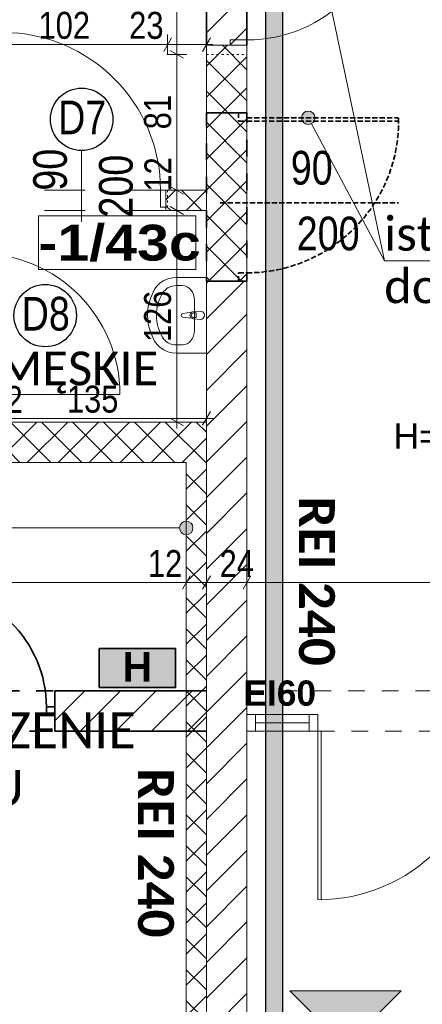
# Model space of a CAD drawing. Header units: centimetres. Extents: x 18292 to 3593338517, y 11794 to 62103.
# Tile 79 of 147: x 898356550 to 898356789, y 55937 to 56522. Entities that reach past the tile are written whole.
import ezdxf

# ---------------------------------------------------------------- set-up
doc = ezdxf.new("R2010")
doc.units = ezdxf.units.CM
doc.header["$MEASUREMENT"] = 0
for name, pattern in [('Dashed-002', [20, 10, -10]), ('Kreski-Szerokie', [3, 1.2, -1.8]), ('Long Dashed', [105.83333, 63.499999, -42.333331]), ('Przerywana', [48, 24, -24]), ('WSQ', [4.375, 3.125, -1.25])]:
    doc.linetypes.add(name, pattern=pattern)
for name, color, linetype in [('499-Wymiary i opisy', 7, 'Continuous'), ('___WYBURZENIA', 7, 'Continuous'), ('__PROJEKTOWANE', 7, 'Continuous'), ('MF_KRESKOWANIE', 7, 'Continuous'), ('MF_NR', 7, 'Continuous'), ('MF_OKNA', 7, 'Continuous'), ('MF_OPISY', 7, 'Continuous'), ('MF_SCIANY_KONSTR', 7, 'Continuous'), ('MF_SCIANY_KONSTR istn.', 7, 'Continuous'), ('MF_WIDOK', 7, 'Continuous'), ('MF_WYMIAR zagospodarowanie', 7, 'Continuous')]:
    doc.layers.add(name, color=color, linetype=linetype)
doc.styles.add('GENERATED_STYLE_2', font='txt')
doc.styles.add('GENERATED_STYLE_4', font='txt')
doc.styles.add('GENERATED_STYLE_5', font='txt')
doc.styles.add('GENERATED_STYLE_6', font='txt')
doc.styles.add('GENERATED_STYLE_7', font='txt')
doc.styles.add('GENERATED_STYLE_8', font='txt')
doc.dimstyles.new('GENERATED_STYLE__1', dxfattribs={"dimtxt": 16, "dimasz": 6.08, "dimexe": 0.18, "dimexo": 0.0625, "dimgap": 0.09, "dimtad": 1, "dimtih": 1, "dimtoh": 1, "dimdec": 0, "dimzin": 0, "dimdsep": 46, "dimtxsty": 'GENERATED_STYLE_4', "dimblk": 'ARROWHEAD_2', "dimblk1": 'ARROWHEAD_2', "dimblk2": 'ARROWHEAD_2', "dimcen": 0.09, "dimse1": 1, "dimse2": 1, "dimclrd": 7, "dimclre": 7, "dimclrt": 7, "dimadec": 0, "dimazin": 0, "dimtfac": 1, "dimtdec": 4, "dimtmove": 0, "dimatfit": 3, "dimfxl": 0, "dimtolj": 1, "dimtzin": 0, "dimarcsym": 0})
doc.dimstyles.new('GENERATED_STYLE__2', dxfattribs={"dimtxt": 16, "dimasz": 6.08, "dimexe": 0.18, "dimexo": 0.0625, "dimgap": 0.09, "dimtad": 1, "dimtih": 1, "dimtoh": 1, "dimdec": 0, "dimzin": 0, "dimdsep": 46, "dimtxsty": 'GENERATED_STYLE_4', "dimblk": 'ARROWHEAD_2', "dimblk1": 'ARROWHEAD_2', "dimblk2": 'ARROWHEAD_2', "dimcen": 0.09, "dimse1": 1, "dimse2": 1, "dimclrd": 7, "dimclre": 7, "dimclrt": 7, "dimadec": 0, "dimazin": 0, "dimtfac": 1, "dimtdec": 4, "dimtmove": 2, "dimatfit": 3, "dimfxl": 0, "dimtolj": 1, "dimtzin": 0, "dimarcsym": 0})
doc.dimstyles.new('GENERATED_STYLE__3', dxfattribs={"dimtxt": 16, "dimasz": 6.08, "dimexe": 0.18, "dimexo": 0.0625, "dimgap": 0.09, "dimtad": 1, "dimdec": 0, "dimzin": 0, "dimdsep": 46, "dimtxsty": 'GENERATED_STYLE_4', "dimblk": 'ARROWHEAD_2', "dimblk1": 'ARROWHEAD_2', "dimblk2": 'ARROWHEAD_2', "dimcen": 0.09, "dimse1": 1, "dimse2": 1, "dimclrd": 7, "dimclre": 7, "dimclrt": 7, "dimadec": 0, "dimazin": 0, "dimtfac": 1, "dimtdec": 4, "dimtmove": 2, "dimatfit": 3, "dimfxl": 0, "dimtolj": 1, "dimtzin": 0, "dimarcsym": 0})
doc.dimstyles.new('GENERATED_STYLE__4', dxfattribs={"dimtxt": 16, "dimasz": 6.08, "dimexe": 0.18, "dimexo": 0.0625, "dimgap": 0.09, "dimtad": 1, "dimdec": 0, "dimzin": 0, "dimdsep": 46, "dimtxsty": 'GENERATED_STYLE_4', "dimblk": 'ARROWHEAD_2', "dimblk1": 'ARROWHEAD_2', "dimblk2": 'ARROWHEAD_2', "dimcen": 0.09, "dimse1": 1, "dimse2": 1, "dimclrd": 7, "dimclre": 7, "dimclrt": 7, "dimadec": 0, "dimazin": 0, "dimtfac": 1, "dimtdec": 4, "dimtmove": 0, "dimatfit": 3, "dimfxl": 0, "dimtolj": 1, "dimtzin": 0, "dimarcsym": 0})
pattern_1 = [(45, (903196041.254, 3898003.605), (-10.606601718, 10.606601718), [])]
pattern_2 = [(45, (903196041.254, 3898003.605), (-9.192387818, 9.192387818), []), (135, (903196041.254, 3898003.605), (9.192387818, 9.192387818), [])]

# ---------------------------------------------------------------- blocks, each defined once
blk = doc.blocks.new('Drzwi metalowe 21')
at = {"layer": '__PROJEKTOWANE', "color": 150, "linetype": 'Continuous', "lineweight": 13}
for p, q in [((-50, 0), (-54.3, 0)), ((-50, 0), (-54.3, 0)), ((-50, 0), (-50, -10)), ((-50, 0), (-50, -10)), ((50, 0), (50, -10)), ((50, 0), (50, -10)), ((50, 0), (54.3, 0)), ((50, 0), (54.3, 0)), ((-50, -10), (-50, -12)), ((-50, -10), (-50, -12)), ((50, -10), (50, -12)), ((50, -10), (50, -12)), ((-50, -12), (-54.3, -12)), ((-50, -12), (-54.3, -12)), ((50, -12), (54.3, -12)), ((50, -12), (54.3, -12))]:
    blk.add_line(p, q, dxfattribs=at)
at = {"layer": '__PROJEKTOWANE', "color": 7, "linetype": 'Przerywana', "lineweight": 13}
for p, q in [((-50, 0), (50, 0)), ((-50, -12), (50, -12))]:
    blk.add_line(p, q, dxfattribs=at)
at = {"layer": '__PROJEKTOWANE', "color": 7, "linetype": 'Continuous', "lineweight": 15}
for p, q in [((-46.8, 0), (-50, 0)), ((-50, 0), (-50, -10)), ((-46.8, -10), (-46.8, 0)), ((50, 0), (46.8, 0)), ((46.8, 0), (46.8, -10)), ((50, -10), (50, 0)), ((-50, -10), (-46.8, -10)), ((46.8, -10), (50, -10))]:
    blk.add_line(p, q, dxfattribs=at)
at = {"layer": '__PROJEKTOWANE', "color": 7, "linetype": 'Continuous', "lineweight": 13}
blk.add_line((46.8, 0), (140.4, 0), dxfattribs=at)
blk.add_arc((46.8, 0), 93.6, 0, 180, dxfattribs=at)
blk = doc.blocks.new('Drzwi metalowe 21_2')
at = {"layer": '__PROJEKTOWANE', "color": 7, "linetype": 'Continuous', "lineweight": 13}
blk.add_line((41.8, 0), (41.8, 83.6), dxfattribs=at)
at = {"layer": '__PROJEKTOWANE', "color": 150, "linetype": 'Continuous', "lineweight": 13}
for p, q in [((-45, 0), (-49.3, 0)), ((-45, 0), (-49.3, 0)), ((-45, 0), (-45, -10)), ((-45, 0), (-45, -10)), ((45, 0), (45, -10)), ((45, 0), (45, -10)), ((45, 0), (49.3, 0)), ((45, 0), (49.3, 0)), ((-45, -10), (-45, -24)), ((-45, -10), (-45, -24)), ((45, -10), (45, -24)), ((45, -10), (45, -24)), ((-45, -24), (-49.3, -24)), ((-45, -24), (-49.3, -24)), ((45, -24), (49.3, -24)), ((45, -24), (49.3, -24))]:
    blk.add_line(p, q, dxfattribs=at)
at = {"layer": '__PROJEKTOWANE', "color": 7, "linetype": 'Continuous', "lineweight": 15}
for p, q in [((-41.8, 0), (-45, 0)), ((-45, 0), (-45, -10)), ((-41.8, -10), (-41.8, 0)), ((45, 0), (41.8, 0)), ((41.8, 0), (41.8, -10)), ((45, -10), (45, 0)), ((-45, -10), (-41.8, -10)), ((41.8, -10), (45, -10))]:
    blk.add_line(p, q, dxfattribs=at)
at = {"layer": '__PROJEKTOWANE', "color": 7, "linetype": 'Continuous', "lineweight": 13}
blk.add_arc((41.8, 0), 83.6, 90, 180, dxfattribs=at)
blk = doc.blocks.new('Drzwi metalowe 21_3')
at = {"layer": '__PROJEKTOWANE', "color": 7, "linetype": 'Continuous', "lineweight": 13}
blk.add_line((41.8, 0), (41.8, 83.6), dxfattribs=at)
at = {"layer": '__PROJEKTOWANE', "color": 150, "linetype": 'Continuous', "lineweight": 13}
for p, q in [((-45, 0), (-49.3, 0)), ((-45, 0), (-49.3, 0)), ((-45, 0), (-45, -10)), ((-45, 0), (-45, -10)), ((45, 0), (45, -10)), ((45, 0), (45, -10)), ((45, 0), (49.3, 0)), ((45, 0), (49.3, 0)), ((-45, -10), (-45, -12)), ((-45, -10), (-45, -12)), ((45, -10), (45, -12)), ((45, -10), (45, -12)), ((-45, -12), (-49.3, -12)), ((-45, -12), (-49.3, -12)), ((45, -12), (49.3, -12)), ((45, -12), (49.3, -12))]:
    blk.add_line(p, q, dxfattribs=at)
at = {"layer": '__PROJEKTOWANE', "color": 7, "linetype": 'Przerywana', "lineweight": 13}
for p, q in [((-45, 0), (45, 0)), ((-45, -12), (45, -12))]:
    blk.add_line(p, q, dxfattribs=at)
at = {"layer": '__PROJEKTOWANE', "color": 7, "linetype": 'Continuous', "lineweight": 15}
for p, q in [((-41.8, 0), (-45, 0)), ((-45, 0), (-45, -10)), ((-41.8, -10), (-41.8, 0)), ((45, 0), (41.8, 0)), ((41.8, 0), (41.8, -10)), ((45, -10), (45, 0)), ((-45, -10), (-41.8, -10)), ((41.8, -10), (45, -10))]:
    blk.add_line(p, q, dxfattribs=at)
at = {"layer": '__PROJEKTOWANE', "color": 7, "linetype": 'Continuous', "lineweight": 13}
blk.add_arc((41.8, 0), 83.6, 90, 180, dxfattribs=at)
blk = doc.blocks.new('Umywalka 21')
at = {"layer": '__PROJEKTOWANE', "color": 5, "linetype": 'Continuous', "lineweight": 13}
for p, q in [((-22.5, 0), (-22.5, -17.82)), ((22.5, 0), (-22.5, 0)), ((22.5, -17.82), (22.5, 0)), ((-2.5, -3.68), (-2.1, -7.88)), ((2.1, -7.88), (2.5, -3.68)), ((8.91, -7.18), (-8.91, -7.18)), ((-1.77, -8.83), (-1.11, -14.12)), ((-1.36, -7.66), (-1.36, -6.17)), ((-1.36, -6.17), (1.36, -6.17)), ((1.11, -14.12), (1.77, -8.83)), ((1.36, -6.17), (1.36, -7.66)), ((-17.61, -14.25), (-17.61, -17.82)), ((17.61, -14.25), (17.61, -17.82)), ((-22.5, -17.82), (-22.28, -20.44)), ((-22.28, -20.44), (-21.64, -22.98)), ((-21.64, -22.98), (-20.59, -25.35)), ((20.59, -25.35), (21.64, -22.98)), ((21.64, -22.98), (22.28, -20.44)), ((22.28, -20.44), (22.5, -17.82)), ((-20.59, -25.35), (-19.16, -27.49)), ((-19.16, -27.49), (-17.41, -29.31)), ((17.41, -29.31), (19.16, -27.49)), ((19.16, -27.49), (20.59, -25.35)), ((-17.41, -29.31), (-15.39, -30.77)), ((-15.39, -30.77), (-10.5, -33.1)), ((-10.5, -33.1), (-5.32, -34.52)), ((-5.32, -34.52), (0, -35)), ((0, -35), (5.32, -34.52)), ((5.32, -34.52), (10.5, -33.1)), ((10.5, -33.1), (15.39, -30.77)), ((15.39, -30.77), (17.41, -29.31))]:
    blk.add_line(p, q, dxfattribs=at)
for centre, radius, start, end in [((0, -3.68), 2.5, 0, 180), ((0, -7.69), 2.11, 185.16961, 212.77103), ((0, -7.69), 2.11, 212.77103, 327.22897), ((0, -7.66), 1.36, 180, 0), ((0, -7.69), 2.11, 327.22897, 354.83039), ((0, -13.98), 1.12, 187.13892, 352.86108)]:
    blk.add_arc(centre, radius, start, end, dxfattribs=at)
for centre, major_axis, ratio, start_param, end_param in [((-8.9, -14.25), (8.7, 0), 0.81267, 1.570796, 3.141593), ((8.9, -14.25), (8.7, 0), 0.81267, 0, 1.570796), ((-8.91, -17.82), (0, 9.43), 0.92236, 1.570796, 2.644618), ((8.91, -17.82), (0, 9.43), 0.92236, 3.638567, 4.712389), ((0, 0), (0, 29.7), 0.92236, 2.644618, 3.638567)]:
    blk.add_ellipse(centre, major_axis=major_axis, ratio=ratio, start_param=start_param, end_param=end_param, dxfattribs=at)
blk = doc.blocks.new('*D362', base_point=(903196041.25, 3898003.61))
at = {"layer": '499-Wymiary i opisy', "color": 7, "linetype": 'Continuous', "lineweight": 13}
for p, q in [((898356370.1, 56191.79), (898356365.48, 56183.79)), ((898356367.79, 56181.79), (898356367.79, 56193.79)), ((898356651.28, 56191.79), (898356646.66, 56183.79)), ((898356648.97, 56181.79), (898356648.97, 56193.79)), ((898356367.79, 56187.79), (898356648.97, 56187.79))]:
    blk.add_line(p, q, dxfattribs=at)
at = {"layer": '499-Wymiary i opisy', "color": 7, "lineweight": 13, "char_height": 16, "attachment_point": 7, "style": 'GENERATED_STYLE_4'}
for s, insert in [('\\A1;{\\pql;\\fArial Narrow|b0|i0|c238|p34;281}', (898356482.78, 56190.99)), ('\\A1;{\\pql;\\fArial Narrow|b0|i0|c238|p34;12}', (898356626.18, 56190.99))]:
    blk.add_mtext(s, dxfattribs=dict(at, insert=insert))
blk = doc.blocks.new('ARROWHEAD_2')
at = {"color": 0, "linetype": 'Continuous', "lineweight": 0}
for p, q in [((0, 0), (-1, 0)), ((-0.378, -0.655), (0.378, 0.655))]:
    blk.add_line(p, q, dxfattribs=at)
blk = doc.blocks.new('*D363', base_point=(903196041.25, 3898003.61))
at = {"layer": '499-Wymiary i opisy', "color": 7, "linetype": 'Continuous', "lineweight": 13}
for p, q in [((898356651.28, 56191.79), (898356646.66, 56183.79)), ((898356648.97, 56181.79), (898356648.97, 56193.79)), ((898356663.28, 56191.79), (898356658.66, 56183.79)), ((898356660.97, 56181.79), (898356660.97, 56193.79)), ((898356648.97, 56187.79), (898356660.97, 56187.79))]:
    blk.add_line(p, q, dxfattribs=at)
blk = doc.blocks.new('*D364', base_point=(903196041.25, 3898003.61))
at = {"layer": '499-Wymiary i opisy', "color": 7, "linetype": 'Continuous', "lineweight": 13}
for p, q in [((898356663.28, 56191.79), (898356658.66, 56183.79)), ((898356660.97, 56181.79), (898356660.97, 56193.79)), ((898356687.28, 56191.79), (898356682.66, 56183.79)), ((898356684.97, 56181.79), (898356684.97, 56193.79)), ((898356660.97, 56187.79), (898356684.97, 56187.79))]:
    blk.add_line(p, q, dxfattribs=at)
at = {"layer": '499-Wymiary i opisy', "color": 7, "lineweight": 13, "insert": (898356668.77, 56190.99), "char_height": 16, "attachment_point": 7, "style": 'GENERATED_STYLE_4'}
blk.add_mtext('\\A1;{\\pql;\\fArial Narrow|b0|i0|c238|p34;24}', dxfattribs=at)
blk = doc.blocks.new('*D365', base_point=(903196041.25, 3898003.61))
at = {"layer": '499-Wymiary i opisy', "color": 7, "linetype": 'Continuous', "lineweight": 13}
for p, q in [((898356687.28, 56191.79), (898356682.66, 56183.79)), ((898356684.97, 56181.79), (898356684.97, 56193.79)), ((898356971.28, 56191.79), (898356966.66, 56183.79)), ((898356968.97, 56181.79), (898356968.97, 56193.79)), ((898356684.97, 56187.79), (898356968.97, 56187.79))]:
    blk.add_line(p, q, dxfattribs=at)
at = {"layer": '499-Wymiary i opisy', "color": 7, "lineweight": 13, "char_height": 16, "attachment_point": 7, "style": 'GENERATED_STYLE_4'}
for s, insert in [('\\A1;{\\pql;\\fArial Narrow|b0|i0|c238|p34;284}', (898356801.37, 56190.99)), ('\\A1;{\\pql;\\fArial Narrow|b0|i0|c238|p34;24}', (898356946.18, 56190.99))]:
    blk.add_mtext(s, dxfattribs=dict(at, insert=insert))
blk = doc.blocks.new('*D418', base_point=(903196041.25, 3898003.61))
at = {"layer": '499-Wymiary i opisy', "color": 7, "linetype": 'Continuous', "lineweight": 13}
for p, q in [((898356538.22, 56510.91), (898356533.6, 56502.91)), ((898356535.91, 56500.91), (898356535.91, 56512.91)), ((898356640.22, 56510.91), (898356635.6, 56502.91)), ((898356637.91, 56500.91), (898356637.91, 56512.91)), ((898356535.91, 56506.91), (898356637.91, 56506.91))]:
    blk.add_line(p, q, dxfattribs=at)
at = {"layer": '499-Wymiary i opisy', "color": 7, "lineweight": 13, "char_height": 16, "attachment_point": 7, "style": 'GENERATED_STYLE_4'}
for s, insert in [('\\A1;{\\pql;\\fArial Narrow|b0|i0|c238|p34;102}', (898356561.31, 56510.11)), ('\\A1;{\\pql;\\fArial Narrow|b0|i0|c238|p34;23}', (898356615.11, 56510.11))]:
    blk.add_mtext(s, dxfattribs=dict(at, insert=insert))
blk = doc.blocks.new('*D419', base_point=(903196041.25, 3898003.61))
at = {"layer": '499-Wymiary i opisy', "color": 7, "linetype": 'Continuous', "lineweight": 13}
for p, q in [((898356640.22, 56510.91), (898356635.6, 56502.91)), ((898356637.91, 56500.91), (898356637.91, 56512.91)), ((898356658.66, 56502.91), (898356663.28, 56510.91)), ((898356660.97, 56500.91), (898356660.97, 56512.91)), ((898356637.91, 56506.91), (898356660.97, 56506.91)), ((898356660.97, 56506.91), (898356664.88, 56506.91))]:
    blk.add_line(p, q, dxfattribs=at)
blk = doc.blocks.new('*D455', base_point=(903196041.25, 3898003.61))
at = {"layer": '499-Wymiary i opisy', "color": 7, "linetype": 'Continuous', "lineweight": 13}
for p, q in [((898356639.35, 56410.8), (898356647.35, 56406.18)), ((898356649.35, 56408.49), (898356637.35, 56408.49)), ((898356643.35, 56282.99), (898356643.35, 56408.49)), ((898356649.35, 56282.99), (898356637.35, 56282.99)), ((898356639.35, 56285.3), (898356647.35, 56280.68)), ((898356643.35, 56279.08), (898356643.35, 56282.99))]:
    blk.add_line(p, q, dxfattribs=at)
at = {"layer": '499-Wymiary i opisy', "color": 7, "lineweight": 13, "insert": (898356640.15, 56330.38), "char_height": 16, "attachment_point": 7, "rotation": 90, "style": 'GENERATED_STYLE_4'}
blk.add_mtext('\\A1;{\\pql;\\fArial Narrow|b0|i0|c238|p34;126}', dxfattribs=at)
blk = doc.blocks.new('*D456', base_point=(903196041.25, 3898003.61))
at = {"layer": '499-Wymiary i opisy', "color": 7, "linetype": 'Continuous', "lineweight": 13}
for p, q in [((898356639.35, 56422.8), (898356647.35, 56418.18)), ((898356649.35, 56420.49), (898356637.35, 56420.49)), ((898356643.35, 56408.49), (898356643.35, 56420.49)), ((898356639.35, 56410.8), (898356647.35, 56406.18)), ((898356649.35, 56408.49), (898356637.35, 56408.49))]:
    blk.add_line(p, q, dxfattribs=at)
at = {"layer": '499-Wymiary i opisy', "color": 7, "lineweight": 13, "insert": (898356640.15, 56419.7), "char_height": 16, "attachment_point": 7, "rotation": 90, "style": 'GENERATED_STYLE_4'}
blk.add_mtext('\\A1;{\\pql;\\fArial Narrow|b0|i0|c238|p34;12}', dxfattribs=at)
blk = doc.blocks.new('*D457', base_point=(903196041.25, 3898003.61))
at = {"layer": '499-Wymiary i opisy', "color": 7, "linetype": 'Continuous', "lineweight": 13}
for p, q in [((898356649.35, 56501.09), (898356637.35, 56501.09)), ((898356639.35, 56503.4), (898356647.35, 56498.78)), ((898356643.35, 56420.49), (898356643.35, 56501.09)), ((898356639.35, 56422.8), (898356647.35, 56418.18)), ((898356649.35, 56420.49), (898356637.35, 56420.49))]:
    blk.add_line(p, q, dxfattribs=at)
at = {"layer": '499-Wymiary i opisy', "color": 7, "lineweight": 13, "insert": (898356640.15, 56456.64), "char_height": 16, "attachment_point": 7, "rotation": 90, "style": 'GENERATED_STYLE_4'}
blk.add_mtext('\\A1;{\\pql;\\fArial Narrow|b0|i0|c238|p34;81}', dxfattribs=at)
blk = doc.blocks.new('*D458', base_point=(903196041.25, 3898003.61))
at = {"layer": '499-Wymiary i opisy', "color": 7, "linetype": 'Continuous', "lineweight": 13}
for p, q in [((898356649.35, 56603.09), (898356637.35, 56603.09)), ((898356647.35, 56600.78), (898356639.35, 56605.4)), ((898356643.35, 56603.09), (898356643.35, 56607)), ((898356643.35, 56501.09), (898356643.35, 56603.09)), ((898356649.35, 56501.09), (898356637.35, 56501.09)), ((898356639.35, 56503.4), (898356647.35, 56498.78))]:
    blk.add_line(p, q, dxfattribs=at)
at = {"layer": '499-Wymiary i opisy', "color": 7, "lineweight": 13, "insert": (898356640.15, 56536.73), "char_height": 16, "attachment_point": 7, "rotation": 90, "style": 'GENERATED_STYLE_4'}
blk.add_mtext('\\A1;{\\pql;\\fArial Narrow|b0|i0|c238|p34;102}', dxfattribs=at)
blk = doc.blocks.new('*D468', base_point=(903196041.25, 3898003.61))
at = {"layer": '499-Wymiary i opisy', "color": 7, "linetype": 'Continuous', "lineweight": 13}
for p, q in [((898356528.35, 56289.15), (898356523.73, 56281.15)), ((898356526.04, 56279.15), (898356526.04, 56291.15)), ((898356658.66, 56281.15), (898356663.28, 56289.15)), ((898356660.97, 56279.15), (898356660.97, 56291.15)), ((898356526.04, 56285.15), (898356660.97, 56285.15)), ((898356660.97, 56285.15), (898356664.88, 56285.15))]:
    blk.add_line(p, q, dxfattribs=at)
at = {"layer": '499-Wymiary i opisy', "color": 7, "lineweight": 13, "char_height": 16, "attachment_point": 7, "style": 'GENERATED_STYLE_4'}
for s, insert in [('\\A1;{\\pql;\\fArial Narrow|b0|i0|c238|p34;12}', (898356531.56, 56288.35)), ('\\A1;{\\pql;\\fArial Narrow|b0|i0|c238|p34;135}', (898356578.14, 56288.35))]:
    blk.add_mtext(s, dxfattribs=dict(at, insert=insert))

msp = doc.modelspace()

# ---------------------------------------------------------------- hatches: boundary and pattern name
at = {"layer": '___WYBURZENIA', "linetype": 'Continuous', "lineweight": 35}
h = msp.add_hatch(dxfattribs=at)
h.set_pattern_fill('bloczki_ceramiczne_0006', color=30, style=0, pattern_type=2)
h.set_pattern_definition(pattern_1)
h.paths.add_polyline_path([(898356660.97, 56596.49), (898356660.97, 56506.49), (898356684.97, 56506.49), (898356684.97, 56596.49)])
at = {"layer": '___WYBURZENIA', "linetype": 'Continuous', "lineweight": 0, "true_color": 0x3f352a}
msp.add_hatch(color=39, dxfattribs=at).paths.add_polyline_path([(898356597.32, 56148.56), (898356642.58, 56148.56), (898356642.58, 56125.49), (898356597.32, 56125.49)])
at = {"layer": '___WYBURZENIA', "linetype": 'Continuous', "lineweight": 35}
h = msp.add_hatch(dxfattribs=at)
h.set_pattern_fill('bloczki_ceramiczne_0006', color=30, style=0, pattern_type=2)
h.set_pattern_definition(pattern_1)
h.paths.add_polyline_path([(898356570.97, 56099.49), (898356589.97, 56099.49), (898356660.97, 56099.49), (898356660.97, 56123.49), (898356570.97, 56123.49)])
at = {"layer": '__PROJEKTOWANE', "linetype": 'Continuous', "lineweight": 25}
h = msp.add_hatch(color=230, dxfattribs=at)
h.paths.add_polyline_path([(898355781.94, 56613.92), (898355781.94, 54825.65), (898356258.5, 54825.65), (898356258.5, 54038.82), (898356689.42, 54038.82), (898356689.42, 53475.15), (898357338.8, 53475.15), (898357338.8, 54038.82), (898357678.89, 54038.82), (898357678.89, 54541.02), (898357971.09, 54541.02), (898357971.09, 55897.12), (898356706.18, 55897.12), (898356706.18, 56613.92)])
h.paths.add_polyline_path([(898356699.42, 53485.15), (898356699.42, 54048.82), (898356268.5, 54048.82), (898356268.5, 54835.65), (898355791.94, 54835.65), (898355791.94, 56603.92), (898356696.18, 56603.92), (898356696.18, 55887.12), (898357961.09, 55887.12), (898357961.09, 54551.02), (898357668.89, 54551.02), (898357668.89, 54048.82), (898357328.8, 54048.82), (898357328.8, 53485.15)], flags=0)
at = {"layer": '__PROJEKTOWANE', "linetype": 'Continuous', "lineweight": 0, "true_color": 0x000000}
h = msp.add_hatch(dxfattribs=at)
h.set_pattern_fill('Concrete_Block_0006', color=18, style=0, pattern_type=2)
h.set_pattern_definition(pattern_2)
h.paths.add_polyline_path([(898356684.97, 56506.49), (898356660.97, 56506.49), (898356660.97, 56366.49), (898356684.97, 56366.49)])
at = {"layer": '__PROJEKTOWANE', "linetype": 'Continuous', "lineweight": 13}
for points in [[(898356717.36, 56463.49), (898356717.66, 56461.96), (898356718.53, 56460.67), (898356719.83, 56459.8), (898356721.36, 56459.49), (898356722.89, 56459.8), (898356724.19, 56460.67), (898356725.05, 56461.96), (898356725.36, 56463.49), (898356725.05, 56465.02), (898356724.19, 56466.32), (898356722.89, 56467.19), (898356721.36, 56467.49), (898356719.83, 56467.19), (898356718.53, 56466.32), (898356717.66, 56465.02)], [(898356644.97, 56220.15), (898356645.27, 56218.62), (898356646.14, 56217.32), (898356647.44, 56216.45), (898356648.97, 56216.15), (898356650.5, 56216.45), (898356651.8, 56217.32), (898356652.66, 56218.62), (898356652.97, 56220.15), (898356652.66, 56221.68), (898356651.8, 56222.98), (898356650.5, 56223.85), (898356648.97, 56224.15), (898356647.44, 56223.85), (898356646.14, 56222.98), (898356645.27, 56221.68)]]:
    msp.add_hatch(color=150, dxfattribs=at).paths.add_polyline_path(points)
at = {"layer": '__PROJEKTOWANE', "linetype": 'Continuous', "lineweight": 0, "true_color": 0x000000}
h = msp.add_hatch(dxfattribs=at)
h.set_pattern_fill('Concrete_Block_0006', color=18, style=0, pattern_type=2)
h.set_pattern_definition(pattern_2)
h.paths.add_polyline_path([(898356660.97, 56420.49), (898356636.91, 56420.49), (898356636.91, 56408.49), (898356660.97, 56408.49)])
h = msp.add_hatch(dxfattribs=at)
h.set_pattern_fill('Concrete_Block_0006', color=18, style=0, pattern_type=2)
h.set_pattern_definition(pattern_2)
h.paths.add_polyline_path([(898356084.97, 56258.99), (898356660.97, 56258.99), (898356660.97, 56282.99), (898356084.97, 56282.99)])
h = msp.add_hatch(dxfattribs=at)
h.set_pattern_fill('Concrete_Block_0006', color=18, style=0, pattern_type=2)
h.set_pattern_definition(pattern_2)
h.paths.add_polyline_path([(898356648.97, 56258.99), (898356648.97, 55805.49), (898356660.97, 55805.49), (898356660.97, 56258.99)])
at = {"layer": 'MF_KRESKOWANIE', "linetype": 'Continuous', "lineweight": 13}
h = msp.add_hatch(dxfattribs=at)
h.set_pattern_fill('bloczki_ceramiczne_0006', color=250, style=0, pattern_type=2)
h.set_pattern_definition(pattern_1)
h.paths.add_polyline_path([(898356684.97, 56099.54), (898356684.97, 56123.49), (898356684.97, 56366.49), (898356660.97, 56366.49), (898356660.97, 56123.49), (898356660.97, 56099.53)])
at = {"layer": 'MF_SCIANY_KONSTR istn.', "linetype": 'Continuous', "lineweight": 13}
h = msp.add_hatch(dxfattribs=at)
h.set_pattern_fill('bloczki_ceramiczne_0006', style=0, pattern_type=2)
h.set_pattern_definition(pattern_1)
h.paths.add_polyline_path([(898356660.97, 56099.49), (898356660.97, 55865.49), (898356684.97, 55865.49), (898356684.97, 56099.54), (898356660.97, 56099.53)])
at = {"layer": 'MF_WYMIAR zagospodarowanie', "linetype": 'Continuous', "lineweight": 0, "true_color": 0x20527f}
msp.add_hatch(color=167, dxfattribs=at).paths.add_polyline_path([(898356776.49, 55945.4), (898356743.5, 55912.41), (898356710.51, 55945.4)])

# ---------------------------------------------------------------- linework, layer by layer
at = {"layer": '___WYBURZENIA', "color": 30, "linetype": 'Long Dashed', "lineweight": 35}
for p, q in [((898356660.97, 56506.49), (898356660.97, 56596.49)), ((898356684.97, 56506.49), (898356684.97, 56596.49))]:
    msp.add_line(p, q, dxfattribs=at)
at = {"layer": '___WYBURZENIA', "color": 30, "linetype": 'Continuous', "lineweight": 35}
for p, q in [((898356684.97, 56466.49), (898356660.97, 56466.49)), ((898356684.97, 56461.49), (898356684.97, 56466.49)), ((898356684.97, 56371.49), (898356684.97, 56366.49)), ((898356684.97, 56366.49), (898356660.97, 56366.49)), ((898356672.97, 56366.49), (898356670.47, 56366.49)), ((898356684.97, 56366.49), (898356679.97, 56366.49)), ((898356660.97, 56123.49), (898356570.97, 56123.49)), ((898356570.97, 56123.49), (898356570.97, 56099.49)), ((898356589.97, 56123.49), (898356660.97, 56123.49)), ((898356565.97, 56108.99), (898356565.97, 56113.99)), ((898356565.97, 56113.99), (898356570.97, 56113.99)), ((898356570.97, 56108.99), (898356565.97, 56108.99)), ((898356570.97, 56111.49), (898356570.97, 56108.99)), ((898356570.97, 56099.49), (898356589.97, 56099.49)), ((898356589.97, 56099.49), (898356660.97, 56099.49))]:
    msp.add_line(p, q, dxfattribs=at)
at = {"layer": '___WYBURZENIA', "color": 30, "linetype": 'WSQ', "lineweight": 35}
for p, q in [((898356684.97, 56466.49), (898356679.97, 56466.49)), ((898356679.97, 56466.49), (898356679.97, 56461.49)), ((898356684.97, 56463.49), (898356774.97, 56463.49)), ((898356679.97, 56461.49), (898356684.97, 56461.49)), ((898356684.97, 56461.49), (898356774.97, 56461.49)), ((898356669.16, 56413.02), (898356774.97, 56413.02)), ((898356679.97, 56366.49), (898356679.97, 56371.49)), ((898356679.97, 56371.49), (898356684.97, 56371.49))]:
    msp.add_line(p, q, dxfattribs=at)
at = {"layer": '___WYBURZENIA', "color": 30, "linetype": 'Dashed-002', "lineweight": 35, "flags": 128}
for points in [[(898356660.97, 56466.49), (898356684.97, 56466.49), (898356684.97, 56366.49), (898356660.97, 56366.49)], [(898356099.97, 56123.49), (898356570.97, 56123.49), (898356570.97, 56099.49), (898356099.97, 56099.49)]]:
    msp.add_lwpolyline(points, close=True, dxfattribs=at)
at = {"layer": '___WYBURZENIA', "color": 30, "linetype": 'Continuous', "lineweight": 35, "flags": 128}
msp.add_lwpolyline([(898356597.32, 56148.56), (898356642.58, 56148.56), (898356642.58, 56125.49), (898356597.32, 56125.49)], close=True, dxfattribs=at)
at = {"layer": '___WYBURZENIA', "color": 30, "linetype": 'WSQ', "lineweight": 35}
msp.add_arc((898356684.97, 56461.49), 90, 270, 1.27334, dxfattribs=at)
at = {"layer": '___WYBURZENIA', "color": 30, "linetype": 'Continuous', "lineweight": 35}
msp.add_arc((898356495.97, 56113.99), 70, 0, 91.63725, dxfattribs=at)
at = {"layer": '__PROJEKTOWANE', "color": 150, "linetype": 'Continuous', "lineweight": 13}
for p, q in [((898356766.66, 56378.62), (898356722.18, 56589.86)), ((898356660.97, 56506.49), (898356660.97, 56502.19)), ((898356674.97, 56506.49), (898356660.97, 56506.49)), ((898356684.97, 56506.49), (898356674.97, 56506.49)), ((898356684.97, 56506.49), (898356684.97, 56502.19)), ((898356766.66, 56378.62), (898356723.24, 56459.97)), ((898356636.91, 56420.49), (898356641.21, 56420.49)), ((898356636.91, 56420.49), (898356636.91, 56410.49)), ((898356636.91, 56410.49), (898356636.91, 56408.49)), ((898356636.91, 56408.49), (898356641.21, 56408.49)), ((898356766.66, 56378.62), (898356976.65, 56378.62)), ((898355827.59, 56220.15), (898356644.97, 56220.15))]:
    msp.add_line(p, q, dxfattribs=at)
at = {"layer": '__PROJEKTOWANE', "color": 230, "linetype": 'Continuous', "lineweight": 25, "flags": 128}
for points in [[(898356689.42, 53475.15), (898357338.8, 53475.15), (898357338.8, 54038.82), (898357678.89, 54038.82), (898357678.89, 54541.02), (898357971.09, 54541.02), (898357971.09, 55897.12), (898356706.18, 55897.12), (898356706.18, 56613.92), (898355781.96, 56613.92), (898355781.96, 54825.65), (898356258.5, 54825.65), (898356258.5, 54038.82), (898356689.42, 54038.82)], [(898356699.42, 53485.15), (898357328.8, 53485.15), (898357328.8, 54048.82), (898357668.89, 54048.82), (898357668.89, 54551.02), (898357961.09, 54551.02), (898357961.09, 55887.12), (898356696.18, 55887.12), (898356696.18, 56603.92), (898355791.94, 56603.92), (898355791.94, 54835.65), (898356268.5, 54835.65), (898356268.5, 54048.82), (898356699.42, 54048.82)]]:
    msp.add_lwpolyline(points, close=True, dxfattribs=at)
at = {"layer": '__PROJEKTOWANE', "color": 150, "linetype": 'Continuous', "lineweight": 13, "flags": 128}
for points in [[(898356660.97, 56506.49), (898356660.97, 56366.49)], [(898356684.97, 56366.49), (898356684.97, 56506.49)], [(898356660.97, 56420.49), (898356636.91, 56420.49)], [(898356660.97, 56408.49), (898356660.97, 56420.49)], [(898356636.91, 56408.49), (898356660.97, 56408.49)], [(898356660.97, 56366.49), (898356684.97, 56366.49)], [(898356660.97, 56282.99), (898356526.04, 56282.99)], [(898356660.97, 56258.99), (898356660.97, 56282.99)], [(898356367.79, 56258.99), (898356648.97, 56258.99)], [(898356648.97, 56258.99), (898356648.97, 55805.49)], [(898356660.97, 55805.49), (898356660.97, 56258.99)]]:
    msp.add_lwpolyline(points, dxfattribs=at)
at = {"layer": '__PROJEKTOWANE', "color": 7, "linetype": 'Kreski-Szerokie', "lineweight": 13, "flags": 128}
for points in [[(898356660.97, 56501.09), (898356684.97, 56501.09)], [(898356637.91, 56420.49), (898356637.91, 56408.49)]]:
    msp.add_lwpolyline(points, dxfattribs=at)
at = {"layer": '__PROJEKTOWANE', "color": 7, "linetype": 'Continuous', "lineweight": 25}
for centre in [(898356586.91, 56462.58), (898356565.28, 56346.13)]:
    msp.add_circle(centre, 18.52, dxfattribs=at)
at = {"layer": '__PROJEKTOWANE', "color": 150, "linetype": 'Continuous', "lineweight": 13}
for centre in [(898356721.36, 56463.49), (898356648.97, 56220.15)]:
    msp.add_circle(centre, 4, dxfattribs=at)
at = {"layer": 'MF_OKNA', "color": 7, "linetype": 'Continuous', "lineweight": 13}
for p, q in [((898356586.91, 56401.66), (898356586.91, 56444.06)), ((898356689.97, 56099.49), (898356689.97, 56109.49)), ((898356721.97, 56099.49), (898356721.97, 56109.49)), ((898356721.97, 56109.49), (898356726.97, 56109.49)), ((898356726.97, 56099.49), (898356726.97, 56109.49)), ((898356721.97, 56104.49), (898356689.97, 56104.49)), ((898356726.97, 56099.49), (898356721.97, 56099.49)), ((898356726.97, 56099.49), (898356726.97, 55999.49)), ((898356726.97, 56099.49), (898356728.97, 56099.49)), ((898356728.97, 56099.49), (898356728.97, 55999.49))]:
    msp.add_line(p, q, dxfattribs=at)
at = {"layer": 'MF_OKNA', "color": 7, "linetype": 'Continuous', "lineweight": 13, "flags": 128}
msp.add_lwpolyline([(898356721.97, 56099.49), (898356721.97, 56109.49), (898356684.97, 56109.49), (898356684.97, 56099.49)], close=True, dxfattribs=at)
at = {"layer": 'MF_OKNA', "color": 7, "linetype": 'Continuous', "lineweight": 13}
msp.add_arc((898356726.97, 56099.49), 100, 270, 0, dxfattribs=at)
at = {"layer": 'MF_SCIANY_KONSTR', "color": 7, "linetype": 'Continuous', "lineweight": 13}
for p, q in [((898356684.97, 56506.49), (898356684.97, 56466.49)), ((898356660.97, 56123.49), (898356660.97, 56366.49)), ((898356684.97, 56123.49), (898356684.97, 56366.49))]:
    msp.add_line(p, q, dxfattribs=at)
at = {"layer": 'MF_SCIANY_KONSTR istn.', "color": 7, "linetype": 'Continuous', "lineweight": 13}
for p, q in [((898356684.97, 56123.49), (898356684.97, 55820.49)), ((898356660.97, 56099.49), (898356660.97, 55820.49))]:
    msp.add_line(p, q, dxfattribs=at)
at = {"layer": 'MF_SCIANY_KONSTR istn.', "color": 7, "linetype": 'Dashed-002', "lineweight": 13, "flags": 128}
msp.add_lwpolyline([(898356684.97, 56123.49), (898356968.97, 56123.49), (898356968.97, 56099.49), (898356684.97, 56099.49)], close=True, dxfattribs=at)
at = {"layer": 'MF_WIDOK', "color": 5, "linetype": 'Continuous', "lineweight": 15, "flags": 128}
msp.add_lwpolyline([(898356561.3, 56405.31), (898356654.63, 56405.31), (898356654.63, 56373.42), (898356561.3, 56373.42)], close=True, dxfattribs=at)
at = {"layer": 'MF_WYMIAR zagospodarowanie', "color": 150, "linetype": 'Continuous', "lineweight": 13, "flags": 128}
msp.add_lwpolyline([(898356776.49, 55945.4), (898356743.5, 55912.41), (898356710.51, 55945.4)], close=True, dxfattribs=at)

# ---------------------------------------------------------------- block references
at = {"layer": '__PROJEKTOWANE', "color": 5, "linetype": 'Continuous', "lineweight": 13, "xscale": -1, "zscale": 100, "rotation": 270.0000000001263}
msp.add_blockref('Drzwi metalowe 21_2', (898356684.97, 56551.49), dxfattribs=at)
at = {"layer": '__PROJEKTOWANE', "color": 5, "linetype": 'Continuous', "lineweight": 13, "xscale": -1, "zscale": 100}
msp.add_blockref('Drzwi metalowe 21', (898356586.91, 56420.49), dxfattribs=at)
at = {"layer": '__PROJEKTOWANE', "color": 5, "linetype": 'Continuous', "lineweight": 13, "zscale": 100, "rotation": 270}
for name, p in [('Drzwi metalowe 21_3', (898356526.04, 56341.13)), ('Umywalka 21', (898356660.97, 56346.32))]:
    msp.add_blockref(name, p, dxfattribs=at)

# ---------------------------------------------------------------- texts
at = {"layer": '___WYBURZENIA', "color": 30, "linetype": 'Continuous', "lineweight": 35}
for s, insert, char_height, attachment_point, style in [('\\A1;{\\W0.800000x;\\pqr;\\fArial|b0|i0|c238|p38;90}', (898356735.85, 56433.71), 20, 6, 'GENERATED_STYLE_2'), ('\\A1;{\\W0.800000x;\\pqr;\\fArial|b0|i0|c238|p38;200}', (898356751.81, 56394.69), 20, 6, 'GENERATED_STYLE_2'), ('\\A1;{\\pqc;\\fArial|b1|i0|c238|p38;H}', (898356619.95, 56137.72), 17.5, 5, 'GENERATED_STYLE_6')]:
    msp.add_mtext(s, dxfattribs=dict(at, insert=insert, char_height=char_height, attachment_point=attachment_point, style=style))
at = {"layer": '__PROJEKTOWANE', "color": 150, "linetype": 'Continuous', "lineweight": 13, "attachment_point": 7, "style": 'GENERATED_STYLE_7'}
for s, insert, char_height, line_spacing_factor in [('\\A1;{\\pql;\\fCalibri Light|b0|i0|c238|p34;istniejące drzwi \\P\\pql;\\fCalibri Light|b0|i0|c238|p34;do przeniesienia}', (898356766.41, 56348.47), 20, 0.933453), ('\\A1;{\\pql;\\fCalibri Light|b0|i0|c238|p34;POMIESZCZENIE \\P\\pql;\\fCalibri Light|b0|i0|c238|p34;AGREGATU}', (898356400.94, 56054.95), 21.2625, 0.965562)]:
    msp.add_mtext(s, dxfattribs=dict(at, insert=insert, char_height=char_height, line_spacing_factor=line_spacing_factor))
at = {"layer": '__PROJEKTOWANE', "color": 150, "linetype": 'Continuous', "lineweight": 13, "insert": (898356464.41, 56299.81), "char_height": 20, "attachment_point": 7, "style": 'GENERATED_STYLE_7'}
msp.add_mtext('\\A1;{\\pql;\\fCalibri Light|b0|i0|c238|p34;WC    MĘSKIE}', dxfattribs=at)
at = {"layer": '__PROJEKTOWANE', "color": 1, "linetype": 'Continuous', "lineweight": 13, "char_height": 21.2625, "attachment_point": 7, "rotation": 270, "style": 'GENERATED_STYLE_8'}
for insert in [(898356715.64, 56238.77), (898356620.16, 56077.53)]:
    msp.add_mtext('\\A1;{\\pql;\\fCalibri Light|b1|i0|c238|p34;REI 240}', dxfattribs=dict(at, insert=insert))
at = {"layer": 'MF_NR', "color": 7, "linetype": 'Continuous', "lineweight": 13, "insert": (898356561.2, 56378.19), "char_height": 21.2625, "attachment_point": 7, "style": 'GENERATED_STYLE_5'}
msp.add_mtext('\\A1;{\\pql;\\fArial Black|b0|i0|c238|p38;-1/43c}', dxfattribs=at)
at = {"layer": 'MF_OKNA', "color": 7, "linetype": 'Continuous', "lineweight": 13}
for s, insert, char_height, attachment_point, style in [('\\A1;{\\W0.800000x;\\pql;\\fArial|b0|i0|c238|p38;D7}', (898356572.94, 56463.72), 20, 4, 'GENERATED_STYLE_2'), ('\\A1;{\\W0.800000x;\\pql;\\fArial|b0|i0|c238|p38;D8}', (898356551.31, 56347.11), 20, 4, 'GENERATED_STYLE_2'), ('\\A1;{\\pqc;\\fArial|b1|i0|c238|p38;EI60}', (898356704.44, 56129.64), 15, 2, 'GENERATED_STYLE_6')]:
    msp.add_mtext(s, dxfattribs=dict(at, insert=insert, char_height=char_height, attachment_point=attachment_point, style=style))
at = {"layer": 'MF_OKNA', "color": 7, "linetype": 'Continuous', "lineweight": 13, "char_height": 20, "attachment_point": 4, "rotation": 90, "style": 'GENERATED_STYLE_2'}
for s, insert in [('\\A1;{\\W0.800000x;\\pql;\\fArial|b0|i0|c238|p38;90}', (898356568.3, 56420.26)), ('\\A1;{\\W0.800000x;\\pql;\\fArial|b0|i0|c238|p38;200}', (898356607.33, 56404.28))]:
    msp.add_mtext(s, dxfattribs=dict(at, insert=insert))
at = {"layer": 'MF_OPISY', "color": 7, "linetype": 'Continuous', "lineweight": 13, "insert": (898356814.76, 56282.14), "char_height": 15, "attachment_point": 2, "style": 'GENERATED_STYLE_2'}
msp.add_mtext('\\A1;{\\pqc;\\fArial|b0|i0|c238|p38;H=2,45m}', dxfattribs=at)

# ---------------------------------------------------------------- dimensions: what is measured, and where the dimension line sits
at = {"layer": '499-Wymiary i opisy', "color": 7, "linetype": 'Continuous', "lineweight": 13}
for base, p1, p2, dimstyle, picture, middle in [((898356643.35, 56603.09), (898356660.97, 56501.09), (898356660.97, 56603.09), 'GENERATED_STYLE__4', '*D458', (898356632.15, 56555.03)), ((898356643.35, 56501.09), (898356660.97, 56420.49), (898356660.97, 56501.09), 'GENERATED_STYLE__3', '*D457', (898356632.15, 56468.83)), ((898356643.35, 56420.49), (898356660.97, 56408.49), (898356660.97, 56420.49), 'GENERATED_STYLE__3', '*D456', (898356632.15, 56431.9)), ((898356643.35370111, 56408.49378463), (898356660.96777833, 56282.99378463), (898356660.96777833, 56408.49378463), 'GENERATED_STYLE__4', '*D455', (898356632.15370107, 56348.6801852))]:
    dim = msp.add_linear_dim(base=base, p1=p1, p2=p2, angle=90, dimstyle=dimstyle, dxfattribs=at)
    dim.commit()
    dim.dimension.update_dxf_attribs({"geometry": picture, "text_midpoint": middle, "dimtype": 160, "text_rotation": 90})
for base, p1, p2, dimstyle, picture, middle in [((898356637.91, 56506.91), (898356535.91, 56420.49), (898356637.91, 56420.49), 'GENERATED_STYLE__1', '*D418', (898356579.6, 56518.11)), ((898356660.97, 56506.91), (898356637.91, 56420.49), (898356660.97, 56420.49), 'GENERATED_STYLE__1', '*D419', (898356627.31, 56518.11)), ((898356660.97, 56285.15), (898356526.04, 56282.99), (898356660.97, 56282.99), 'GENERATED_STYLE__1', '*D468', (898356596.44, 56296.35)), ((898356648.97, 56187.79), (898356367.79, 56258.99), (898356648.97, 56258.99), 'GENERATED_STYLE__1', '*D362', (898356501.07, 56198.99)), ((898356660.97, 56187.79), (898356648.97, 56258.99), (898356660.97, 56123.49), 'GENERATED_STYLE__1', '*D363', (898356638.37, 56198.99)), ((898356684.97, 56187.79), (898356660.97, 56123.49), (898356684.97, 56109.49), 'GENERATED_STYLE__2', '*D364', (898356680.97, 56198.99)), ((898356968.97, 56187.79), (898356684.97, 56109.49), (898356968.97, 56109.49), 'GENERATED_STYLE__1', '*D365', (898356819.66, 56198.99))]:
    dim = msp.add_linear_dim(base=base, p1=p1, p2=p2, dimstyle=dimstyle, dxfattribs=at)
    dim.commit()
    dim.dimension.update_dxf_attribs({"geometry": picture, "text_midpoint": middle, "dimtype": 160})

doc.saveas('drawing.dxf')
